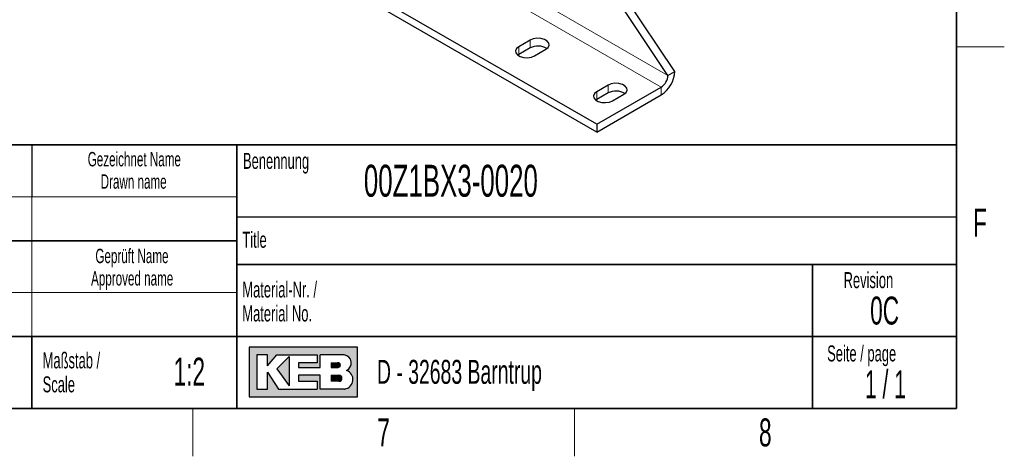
# Model space of a CAD drawing. Header units: millimetres. Extents: x 5 to 418, y 2 to 292.
# Tile 12 of 18: x 291 to 414, y 6 to 61. Entities that reach past the tile are written whole.
import ezdxf

# ---------------------------------------------------------------- set-up
doc = ezdxf.new("R2010")
doc.units = ezdxf.units.MM
doc.layers.add('SLD-0', color=7, linetype='Continuous')
doc.styles.add('SLDTEXTSTYLE0', font='TXT', dxfattribs={"width": 0.605})
doc.styles.add('SLDTEXTSTYLE1', font='TXT', dxfattribs={"width": 0.563})

# ---------------------------------------------------------------- blocks, each defined once
blk = doc.blocks.new('SW_NOTE_0_3')
at = {"layer": 'SLD-0', "color": 0, "char_height": 2, "attachment_point": 1, "style": 'SLDTEXTSTYLE0'}
for s, insert in [('Material-Nr. /', (0, 2.5781354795)), ('Material No.', (0, -0.4218645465))]:
    blk.add_mtext(s, dxfattribs=dict(at, insert=insert))
blk = doc.blocks.new('SW_NOTE_0_4')
at = {"layer": 'SLD-0', "color": 0, "char_height": 1.8, "attachment_point": 2, "style": 'SLDTEXTSTYLE0'}
for s, insert in [('Gezeichnet Name', (9.703125, 2.3203219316)), ('Drawn name', (9.6193750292, -0.4796779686))]:
    blk.add_mtext(s, dxfattribs=dict(at, insert=insert))
blk = doc.blocks.new('SW_NOTE_0_6')
at = {"layer": 'SLD-0', "color": 0, "char_height": 2, "attachment_point": 1, "style": 'SLDTEXTSTYLE0'}
for s, insert in [('Maßstab /', (0, 2.5781354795)), ('Scale', (0, -0.4218645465))]:
    blk.add_mtext(s, dxfattribs=dict(at, insert=insert))
blk = doc.blocks.new('SW_NOTE_0_14')
at = {"layer": 'SLD-0', "color": 0, "char_height": 1.8, "attachment_point": 2, "style": 'SLDTEXTSTYLE0'}
for s, insert in [('Geprüft Name', (7.621875, 2.3203219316)), ('Approved name', (7.6459372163, -0.4796779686))]:
    blk.add_mtext(s, dxfattribs=dict(at, insert=insert))

msp = doc.modelspace()

# ---------------------------------------------------------------- hatches: boundary and pattern name
at = {"linetype": 'Continuous'}
h = msp.add_hatch(color=7, dxfattribs=at)
h.paths.add_polyline_path([(319.519086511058, 13.45626988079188), (333.083981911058, 13.45626988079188), (333.083981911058, 19.65736492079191), (319.519086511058, 19.65736492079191)], flags=0)
edge = h.paths.add_edge_path(flags=0)
edge.add_arc((331.3188604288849, 15.61738520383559), 1.20464082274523, -81.72003226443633, 70.1709600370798, ccw=False)
edge.add_line((331.4923410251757, 14.42530131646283), (331.480008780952, 14.42519098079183))
edge.add_line((331.480008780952, 14.42519098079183), (328.4331606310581, 14.42519098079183))
edge.add_line((328.4331606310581, 14.42519098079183), (328.4331606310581, 16.16924896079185))
edge.add_line((328.4331606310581, 16.16924896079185), (325.7201815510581, 16.16924896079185))
edge.add_line((325.7201815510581, 16.16924896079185), (325.7201815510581, 15.39411208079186))
edge.add_line((325.7201815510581, 15.39411208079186), (328.0455921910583, 15.39411208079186))
edge.add_line((328.0455921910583, 15.39411208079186), (328.0455921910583, 14.42519098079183))
edge.add_line((328.0455921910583, 14.42519098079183), (323.2009866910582, 14.42519098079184))
edge.add_line((323.2009866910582, 14.42519098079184), (321.8444971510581, 16.55681740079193))
edge.add_line((321.8444971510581, 16.55681740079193), (321.8444971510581, 14.42519098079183))
edge.add_line((321.8444971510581, 14.42519098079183), (320.4880076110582, 14.42519098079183))
edge.add_line((320.4880076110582, 14.42519098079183), (320.4880076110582, 18.68844382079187))
edge.add_line((320.4880076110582, 18.68844382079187), (321.8444971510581, 18.68844382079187))
edge.add_line((321.8444971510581, 18.68844382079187), (321.8444971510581, 17.33195428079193))
edge.add_line((321.8444971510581, 17.33195428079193), (323.0072024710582, 18.68844382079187))
edge.add_line((323.0072024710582, 18.68844382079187), (328.0455921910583, 18.68844382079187))
edge.add_line((328.0455921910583, 18.68844382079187), (328.0455921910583, 17.71952272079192))
edge.add_line((328.0455921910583, 17.71952272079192), (325.7201815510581, 17.71952272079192))
edge.add_line((325.7201815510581, 17.71952272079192), (325.7201815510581, 17.13817006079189))
edge.add_line((325.7201815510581, 17.13817006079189), (328.4331606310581, 17.13817006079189))
edge.add_line((328.4331606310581, 17.13817006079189), (328.4331606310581, 18.68844382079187))
edge.add_line((328.4331606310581, 18.68844382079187), (331.4242487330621, 18.68844382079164))
edge.add_line((331.4242487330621, 18.68844382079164), (331.4256482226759, 18.68844382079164))
edge.add_line((331.4256482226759, 18.68844382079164), (331.4259454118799, 18.68845828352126))
edge.add_arc((331.2860949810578, 17.67430640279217), 1.023749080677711, -64.45894120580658, 82.14849338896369, ccw=False)
msp.add_hatch(color=7, dxfattribs=at).paths.add_polyline_path([(324.5574762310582, 14.81275942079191), (324.557476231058, 18.49465960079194), (323.0072024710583, 16.94438584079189)], flags=0)
h = msp.add_hatch(color=7, dxfattribs=at)
edge = h.paths.add_edge_path(flags=0)
edge.add_line((329.7896501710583, 17.13817006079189), (330.6013652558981, 17.13817006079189))
edge.add_arc((330.6568434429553, 17.42884639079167), 0.2959232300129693, 259.1945394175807, 460.8054605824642)
edge.add_line((330.6013652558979, 17.71952272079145), (329.7896501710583, 17.71952272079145))
edge.add_line((329.7896501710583, 17.71952272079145), (329.7896501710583, 17.13817006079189))
h = msp.add_hatch(color=7, dxfattribs=at)
edge = h.paths.add_edge_path(flags=0)
edge.add_line((329.7896501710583, 15.39411208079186), (330.7588584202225, 15.39411208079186))
edge.add_arc((330.7588584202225, 15.78168052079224), 0.3875684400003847, 270.0000000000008, 450.0000000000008)
edge.add_line((330.7588584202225, 16.16924896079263), (330.7386620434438, 16.16924896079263))
edge.add_line((330.7386620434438, 16.16924896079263), (329.7896501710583, 16.16924896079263))
edge.add_line((329.7896501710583, 16.16924896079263), (329.7896501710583, 15.39411208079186))

# ---------------------------------------------------------------- linework, layer by layer
at = {"color": 7, "linetype": 'Continuous', "lineweight": 18}
for p, q in [((371.0763968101, 52.2264313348), (302.3456176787, 91.9038655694)), ((371.9249249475, 53.6961251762), (353.139175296, 64.5409076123)), ((354.6715194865, 58.1045697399), (354.6715194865, 57.1247207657)), ((353.2573059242, 57.2881616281), (353.2573059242, 56.3083126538)), ((364.4295930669, 52.4713537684), (364.4295930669, 51.4915047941)), ((371.0763968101, 51.2465823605), (371.0763968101, 52.2264313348)), ((363.0153795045, 51.6549456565), (363.0153795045, 50.6750966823))]:
    msp.add_line(p, q, dxfattribs=at)
at = {"color": 7, "linetype": 'Continuous', "lineweight": 25}
for p, q in [((363.0153795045, 47.5729050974), (294.2846003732, 87.250339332)), ((363.0153795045, 46.5930561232), (294.2846003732, 86.2704903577)), ((371.9249249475, 53.6961251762), (362.9504432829, 67.1109175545)), ((372.7734530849, 54.1859700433), (363.8521815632, 67.5212254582)), ((354.6715194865, 58.1045697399), (353.2573059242, 57.2881616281)), ((354.6715194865, 57.1247207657), (353.2573059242, 56.3083126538)), ((355.2372049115, 56.1451902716), (356.6514184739, 56.9615983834)), ((353.2573059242, 56.3083126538), (353.1338076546, 56.2267514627)), ((371.9249249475, 53.6961251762), (372.7734530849, 54.1859700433)), ((364.4295930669, 52.4713537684), (363.0153795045, 51.6549456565)), ((363.0153795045, 47.5729050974), (371.0763968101, 52.2264313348)), ((363.0153795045, 50.6750966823), (362.891881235, 50.5935354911)), ((364.4295930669, 51.4915047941), (363.0153795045, 50.6750966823)), ((363.0153795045, 46.5930561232), (371.0763968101, 51.2465823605)), ((364.9952784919, 50.5119743), (366.4094920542, 51.3283824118)), ((363.0153795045, 47.5729050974), (363.0153795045, 46.5930561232))]:
    msp.add_line(p, q, dxfattribs=at)
at = {"color": 7, "linetype": 'Continuous', "lineweight": 25, "flags": 128}
for points in [[(356.6514184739, 56.9615983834), (356.930299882, 57.1915228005), (357.0561415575, 57.4626445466), (357.013765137, 57.7422623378), (356.8082818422, 57.9966501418), (356.4644759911, 58.1951250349), (356.0238156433, 58.3137480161), (355.5394509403, 58.3382114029), (355.0698034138, 58.26556455), (354.6715194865, 58.1045697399)], [(353.2573059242, 57.2881616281), (352.978424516, 57.058237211), (352.8525828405, 56.7871154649), (352.894959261, 56.5074976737), (353.1004425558, 56.2531098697), (353.4442484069, 56.0546349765), (353.8849087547, 55.9360119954), (354.3692734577, 55.9115486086), (354.8389209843, 55.9841954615), (355.2372049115, 56.1451902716)], [(366.4094920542, 51.3283824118), (366.6883734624, 51.5583068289), (366.8142151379, 51.829428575), (366.7718387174, 52.1090463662), (366.5663554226, 52.3634341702), (366.2225495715, 52.5619090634), (365.7818892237, 52.6805320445), (365.2975245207, 52.7049954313), (364.8278769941, 52.6323485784), (364.4295930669, 52.4713537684)], [(363.0153795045, 51.6549456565), (362.7364980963, 51.4250212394), (362.6106564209, 51.1538994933), (362.6530328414, 50.8742817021), (362.8585161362, 50.6198938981), (363.2023219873, 50.421419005), (363.6429823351, 50.3027960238), (364.127347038, 50.278332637), (364.5969945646, 50.3509794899), (364.9952784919, 50.5119743)]]:
    msp.add_lwpolyline(points, dxfattribs=at)
at = {"color": 7, "linetype": 'Continuous', "lineweight": 25}
for centre, radius, start, end in [((355.6537861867, 55.2933468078), 2.078167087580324, 57.3517208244, 118.2071095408), ((369.0889344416, 54.3536360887), 3.688331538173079, 302.60547834, 357.3945215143), ((370.0826656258, 53.7799581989), 1.844165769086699, 302.60547834, 357.3945215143), ((365.4118597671, 49.6601308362), 2.078167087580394, 57.3517208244, 118.2071095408)]:
    msp.add_arc(centre, radius, start, end, dxfattribs=at)
at = {"layer": 'SLD-0', "lineweight": 35}
for p, q in [((408, 12), (408, 282.5)), ((318, 45), (266.3304509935, 45)), ((318, 45), (318, 12)), ((318, 45), (318, 40.1053465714)), ((318, 45), (408, 45)), ((318, 45), (318, 12)), ((408, 45), (408, 12)), ((266.3304509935, 33), (318, 33)), ((408, 30), (318, 30)), ((390, 12), (390, 30)), ((266.3304509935, 21), (318, 21)), ((292.3304509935, 21), (292.3304509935, 12)), ((318, 21), (390, 21)), ((390, 21), (408, 21)), ((26, 12), (408, 12)), ((266.3304509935, 12), (318, 12)), ((408, 12), (318, 12))]:
    msp.add_line(p, q, dxfattribs=at)
at = {"layer": 'SLD-0', "lineweight": 18}
for p, q in [((408, 57.25), (414, 57.25)), ((266.3304509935, 38.5), (318, 38.5)), ((292.3304509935, 38.5), (292.3304509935, 33)), ((292.3304509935, 33), (292.3304509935, 26.5)), ((266.3304509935, 26.5), (318, 26.5)), ((292.3304509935, 26.5), (292.3304509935, 21)), ((312.5, 6), (312.5, 12)), ((360.25, 6), (360.25, 12))]:
    msp.add_line(p, q, dxfattribs=at)
at = {"layer": 'SLD-0'}
for p, q in [((292.3304509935, 45), (292.3304509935, 38.5)), ((318, 36), (408, 36)), ((331.4242487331, 18.6884438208), (331.4256482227, 18.6884438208)), ((331.4256482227, 18.6884438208), (331.4259454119, 18.6884582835)), ((331.480008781, 14.4251909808), (331.4923410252, 14.4253013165))]:
    msp.add_line(p, q, dxfattribs=at)
at = {"layer": 'SLD-0', "linetype": 'Continuous'}
for p, q in [((333.0839819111, 19.6573649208), (319.5190865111, 19.6573649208)), ((319.5190865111, 19.6573649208), (319.5190865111, 13.4562698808)), ((321.8444971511, 18.6884438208), (320.4880076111, 18.6884438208)), ((320.4880076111, 18.6884438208), (320.4880076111, 14.4251909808)), ((321.8444971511, 17.3319542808), (323.0072024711, 18.6884438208)), ((321.8444971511, 17.3319542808), (321.8444971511, 18.6884438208)), ((323.0072024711, 18.6884438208), (328.0455921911, 18.6884438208)), ((324.5574762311, 18.4946596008), (323.0072024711, 16.9443858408)), ((324.5574762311, 18.4946596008), (324.5574762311, 14.8127594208)), ((328.0455921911, 18.6884438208), (328.0455921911, 17.7195227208)), ((331.4242487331, 18.6884438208), (328.4331606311, 18.6884438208)), ((328.4331606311, 17.1381700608), (328.4331606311, 18.6884438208)), ((331.4242487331, 18.6884438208), (331.4256482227, 18.6884438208)), ((331.4256482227, 18.6884438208), (331.4259454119, 18.6884582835)), ((333.0839819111, 13.4562698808), (333.0839819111, 19.6573649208)), ((325.7201815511, 17.7195227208), (325.7201815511, 17.1381700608)), ((328.0455921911, 17.7195227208), (325.7201815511, 17.7195227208)), ((329.7896501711, 17.7195227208), (330.6013652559, 17.7195227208)), ((329.7896501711, 17.7195227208), (329.7896501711, 17.1381700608)), ((321.8444971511, 14.4251909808), (321.8444971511, 16.5568174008)), ((321.8444971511, 16.5568174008), (323.2009866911, 14.4251909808)), ((323.0072024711, 16.9443858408), (324.5574762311, 14.8127594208)), ((325.7201815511, 17.1381700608), (328.4331606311, 17.1381700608)), ((325.7201815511, 16.1692489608), (325.7201815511, 15.3941120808)), ((328.4331606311, 16.1692489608), (325.7201815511, 16.1692489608)), ((328.4331606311, 14.4251909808), (328.4331606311, 16.1692489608)), ((329.7896501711, 17.1381700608), (330.6013652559, 17.1381700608)), ((329.7896501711, 16.1692489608), (330.7588584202, 16.1692489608)), ((329.7896501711, 16.1692489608), (329.7896501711, 15.3941120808)), ((330.7386620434, 16.1692489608), (330.7588584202, 16.1692489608)), ((325.7201815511, 15.3941120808), (328.0455921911, 15.3941120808)), ((328.0455921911, 15.3941120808), (328.0455921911, 14.4251909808)), ((330.7588584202, 15.3941120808), (329.7896501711, 15.3941120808)), ((320.4880076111, 14.4251909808), (321.8444971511, 14.4251909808)), ((323.2009866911, 14.4251909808), (328.0455921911, 14.4251909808)), ((331.480008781, 14.4251909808), (328.4331606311, 14.4251909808)), ((331.480008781, 14.4251909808), (331.4923410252, 14.4253013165)), ((319.5190865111, 13.4562698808), (333.0839819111, 13.4562698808))]:
    msp.add_line(p, q, dxfattribs=at)
for centre, radius, start, end in [((331.2860949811, 17.6743064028), 1.023749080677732, 295.5410587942, 82.148493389), ((330.656843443, 17.4288463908), 0.2959232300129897, 259.1945394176, 100.8054605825), ((330.7588584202, 15.7816805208), 0.3875684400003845, 270, 90), ((331.3188604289, 15.6173852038), 1.204640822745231, 278.2799677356, 70.1709600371)]:
    msp.add_arc(centre, radius, start, end, dxfattribs=at)

# ---------------------------------------------------------------- block references
at = {"layer": 'SLD-0'}
for name, p in [('SW_NOTE_0_4', (295.4677184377, 41.7836206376)), ('SW_NOTE_0_14', (297.2543189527, 29.6648036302)), ('SW_NOTE_0_3', (318.6797653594, 25.3096913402)), ('SW_NOTE_0_6', (293.7028556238, 16.4334590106))]:
    msp.add_blockref(name, p, dxfattribs=at)

# ---------------------------------------------------------------- texts
for s, insert, char_height, attachment_point, style in [('Benennung', (318.7636716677, 43.9908879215), 2, 1, 'SLDTEXTSTYLE0'), ('00Z1BX3-0020', (333.8826865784, 42.5045188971), 4, 1, 'SLDTEXTSTYLE0'), ('F', (410.9536166, 37.0010772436), 3.5, 2, 'SLDTEXTSTYLE0'), ('Title', (318.6797653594, 34.1107265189), 2, 1, 'SLDTEXTSTYLE0'), ('Revision', (393.8965220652, 29.0591225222), 2, 1, 'SLDTEXTSTYLE0'), ('0C', (399.0282925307, 26.0023621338), 3.5, 2, 'SLDTEXTSTYLE0'), ('Seite / page', (391.8390568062, 19.8830679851), 2, 1, 'SLDTEXTSTYLE0'), ('1:2', (312.0463964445, 18.3609001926), 3.5, 2, 'SLDTEXTSTYLE0'), ('D - 32683 Barntrup', (335.5202035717, 18.0786992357), 3, 1, 'SLDTEXTSTYLE0'), ('1 / 1', (399.1297679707, 16.7706515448), 3.5, 2, 'SLDTEXTSTYLE1'), ('7', (336.3527123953, 10.7429955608), 3.5, 2, 'SLDTEXTSTYLE0'), ('8', (384.1027123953, 10.7429955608), 3.5, 2, 'SLDTEXTSTYLE0')]:
    msp.add_mtext(s, dxfattribs=dict(at, insert=insert, char_height=char_height, attachment_point=attachment_point, style=style))

doc.saveas('drawing.dxf')
